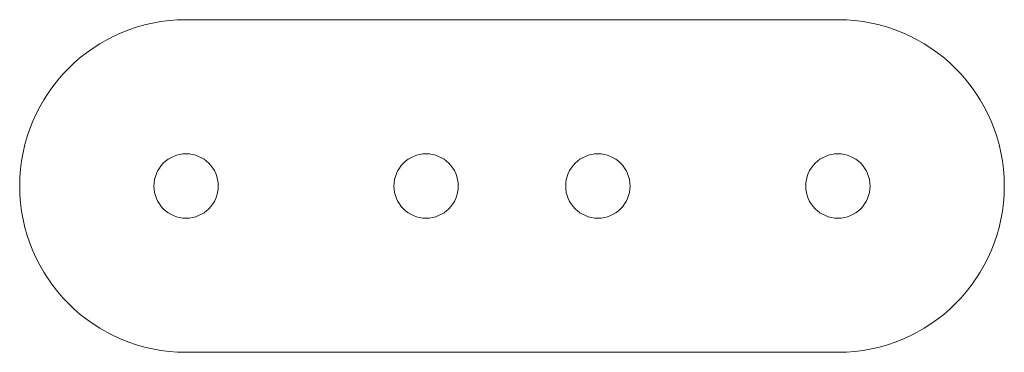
# Model space of a CAD drawing. Header units: millimetres. Extents: x 2.7 to 48.5, y 0 to 15.5.
import ezdxf

# ---------------------------------------------------------------- set-up
doc = ezdxf.new("R2010")
doc.units = ezdxf.units.MM

msp = doc.modelspace()

# ---------------------------------------------------------------- linework, layer by layer
at = {"color": 7, "linetype": 'Continuous', "lineweight": 15}
for p, q in [((40.77, 15.5), (10.414, 15.5)), ((40.77, 0), (10.414, 0))]:
    msp.add_line(p, q, dxfattribs=at)
for centre in [(10.414, 7.75), (21.592, 7.75), (29.592, 7.75), (40.77, 7.75)]:
    msp.add_circle(centre, 1.5, dxfattribs=at)
for centre, start, end in [((10.414, 7.75), 90, 270), ((40.77, 7.75), 270, 90)]:
    msp.add_arc(centre, 7.75, start, end, dxfattribs=at)

doc.saveas('drawing.dxf')
